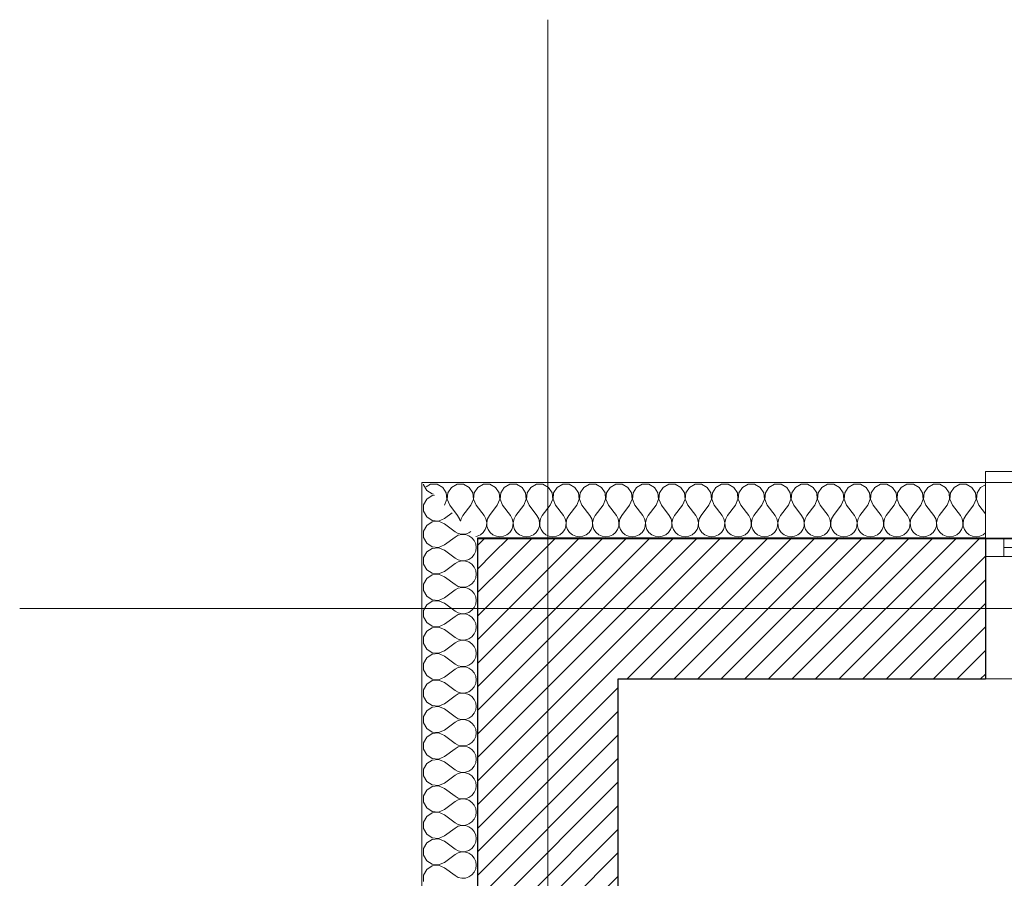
# Model space of a CAD drawing. Header units: millimetres. Extents: x -21056 to 421, y 9759 to 15589.
# Tile 27 of 120: x -6970 to -6704, y 11246 to 11477. Entities that reach past the tile are written whole.
import ezdxf

# ---------------------------------------------------------------- set-up
doc = ezdxf.new("R2010")
doc.units = ezdxf.units.MM
doc.header["$LTSCALE"] = 25
doc.header["$MEASUREMENT"] = 0
doc.linetypes.add('Kropki i Kreski', pattern=[670.277762, 352.777767, -176.388884, 0, -141.111112])
for name, color, linetype in [('Konstrukcja - Siatki mod', 7, 'Continuous'), ('KR_INW', 7, 'Continuous'), ('NAPIS_SODON', 7, 'Continuous')]:
    doc.layers.add(name, color=color, linetype=linetype)
for name, color, linetype, lineweight in [('Konstrukcja - Siatki mod_Nr_pióra__48', 1, 'Continuous', 15), ('KR_INW_Nr_pióra__101', 252, 'Continuous', 5), ('KR_INW_Nr_pióra__102', 3, 'Continuous', 5), ('KR_INW_Nr_pióra__27', 7, 'Continuous', 25), ('KR_INW_Nr_pióra__47', 7, 'Continuous', 15), ('NAPIS_SODON_Nr_pióra__1', 7, 'Continuous', 13), ('Okna ArchiCADa_Nr_pióra__1', 7, 'Continuous', 13)]:
    doc.layers.add(name, color=color, linetype=linetype, lineweight=lineweight)
pattern_1 = [(45, (0, 0), (-31.819804, 31.819804), [])]

# ---------------------------------------------------------------- blocks, each defined once
blk = doc.blocks.new('Strop_1', base_point=(179225, 121523.3))
at = {"layer": 'NAPIS_SODON_Nr_pióra__1', "linetype": 'Continuous', "flags": 128}
blk.add_lwpolyline([(179225, 121523.3), (179225.9, 107003.8), (250898.3, 107008.3), (250897.4, 121527.8)], close=True, dxfattribs=at)
blk = doc.blocks.new('*X159')
at = {"layer": 'KR_INW_Nr_pióra__102', "linetype": 'Continuous'}
for p, q in [((179098.4, 121670.9), (179086.3, 121664.4)), ((179115.8, 121670.9), (179098.4, 121670.9)), ((179131.2, 121662.7), (179115.8, 121670.9)), ((179140.8, 121648.2), (179131.2, 121662.7)), ((179142.4, 121630.9), (179140.8, 121648.2)), ((179144.9, 121648.2), (179143.3, 121630.9)), ((179154.5, 121662.7), (179144.9, 121648.2)), ((179169.9, 121670.9), (179154.5, 121662.7)), ((179187.3, 121670.9), (179169.9, 121670.9)), ((179202.6, 121662.7), (179187.3, 121670.9)), ((179212.2, 121648.2), (179202.6, 121662.7)), ((179213.9, 121630.9), (179212.2, 121648.2)), ((179216.3, 121648.2), (179214.7, 121630.9)), ((179226, 121662.7), (179216.3, 121648.2)), ((179241.3, 121670.9), (179226, 121662.7)), ((179258.7, 121670.9), (179241.3, 121670.9)), ((179274, 121662.7), (179258.7, 121670.9)), ((179283.7, 121648.2), (179274, 121662.7)), ((179285.3, 121630.9), (179283.7, 121648.2)), ((179287.8, 121648.2), (179286.1, 121630.9)), ((179297.4, 121662.7), (179287.8, 121648.2)), ((179312.7, 121670.9), (179297.4, 121662.7)), ((179330.1, 121670.9), (179312.7, 121670.9)), ((179345.5, 121662.7), (179330.1, 121670.9)), ((179355.1, 121648.2), (179345.5, 121662.7)), ((179356.7, 121630.9), (179355.1, 121648.2)), ((179359.2, 121648.2), (179357.6, 121630.9)), ((179368.8, 121662.7), (179359.2, 121648.2)), ((179384.2, 121670.9), (179368.8, 121662.7)), ((179401.6, 121670.9), (179384.2, 121670.9)), ((179416.9, 121662.7), (179401.6, 121670.9)), ((179426.5, 121648.2), (179416.9, 121662.7)), ((179428.2, 121630.9), (179426.5, 121648.2)), ((179430.6, 121648.2), (179429, 121630.9)), ((179440.3, 121662.7), (179430.6, 121648.2)), ((179455.6, 121670.9), (179440.3, 121662.7)), ((179473, 121670.9), (179455.6, 121670.9)), ((179488.3, 121662.7), (179473, 121670.9)), ((179497.9, 121648.2), (179488.3, 121662.7)), ((179499.6, 121630.9), (179497.9, 121648.2)), ((179502.1, 121648.2), (179500.4, 121630.9)), ((179511.7, 121662.7), (179502.1, 121648.2)), ((179527, 121670.9), (179511.7, 121662.7)), ((179544.4, 121670.9), (179527, 121670.9)), ((179559.7, 121662.7), (179544.4, 121670.9)), ((179569.4, 121648.2), (179559.7, 121662.7)), ((179571, 121630.9), (179569.4, 121648.2)), ((179573.5, 121648.2), (179571.8, 121630.9)), ((179583.1, 121662.7), (179573.5, 121648.2)), ((179598.4, 121670.9), (179583.1, 121662.7)), ((179615.8, 121670.9), (179598.4, 121670.9)), ((179631.2, 121662.7), (179615.8, 121670.9)), ((179640.8, 121648.2), (179631.2, 121662.7)), ((179642.4, 121630.9), (179640.8, 121648.2)), ((179644.9, 121648.2), (179643.3, 121630.9)), ((179654.5, 121662.7), (179644.9, 121648.2)), ((179669.9, 121670.9), (179654.5, 121662.7)), ((179687.3, 121670.9), (179669.9, 121670.9)), ((179702.6, 121662.7), (179687.3, 121670.9)), ((179712.2, 121648.2), (179702.6, 121662.7)), ((179713.9, 121630.9), (179712.2, 121648.2)), ((179716.3, 121648.2), (179714.7, 121630.9)), ((179726, 121662.7), (179716.3, 121648.2)), ((179741.3, 121670.9), (179726, 121662.7)), ((179758.7, 121670.9), (179741.3, 121670.9)), ((179774, 121662.7), (179758.7, 121670.9)), ((179783.7, 121648.2), (179774, 121662.7)), ((179785.3, 121630.9), (179783.7, 121648.2)), ((179787.8, 121648.2), (179786.1, 121630.9)), ((179797.4, 121662.7), (179787.8, 121648.2)), ((179812.7, 121670.9), (179797.4, 121662.7)), ((179830.1, 121670.9), (179812.7, 121670.9)), ((179845.5, 121662.7), (179830.1, 121670.9)), ((179855.1, 121648.2), (179845.5, 121662.7)), ((179856.7, 121630.9), (179855.1, 121648.2)), ((179859.2, 121648.2), (179857.6, 121630.9)), ((179868.8, 121662.7), (179859.2, 121648.2)), ((179884.2, 121670.9), (179868.8, 121662.7)), ((179901.6, 121670.9), (179884.2, 121670.9)), ((179916.9, 121662.7), (179901.6, 121670.9)), ((179926.5, 121648.2), (179916.9, 121662.7)), ((179928.2, 121630.9), (179926.5, 121648.2)), ((179930.6, 121648.2), (179929, 121630.9)), ((179940.3, 121662.7), (179930.6, 121648.2)), ((179955.6, 121670.9), (179940.3, 121662.7)), ((179973, 121670.9), (179955.6, 121670.9)), ((179988.3, 121662.7), (179973, 121670.9)), ((179997.9, 121648.2), (179988.3, 121662.7)), ((179999.6, 121630.9), (179997.9, 121648.2)), ((180002.1, 121648.2), (180000.4, 121630.9)), ((180011.7, 121662.7), (180002.1, 121648.2)), ((180027, 121670.9), (180011.7, 121662.7)), ((180044.4, 121670.9), (180027, 121670.9)), ((180059.7, 121662.7), (180044.4, 121670.9)), ((180069.4, 121648.2), (180059.7, 121662.7)), ((180071, 121630.9), (180069.4, 121648.2)), ((180073.5, 121648.2), (180071.8, 121630.9)), ((180083.1, 121662.7), (180073.5, 121648.2)), ((180098.4, 121670.9), (180083.1, 121662.7)), ((180115.8, 121670.9), (180098.4, 121670.9)), ((180131.2, 121662.7), (180115.8, 121670.9)), ((180140.8, 121648.2), (180131.2, 121662.7)), ((180142.4, 121630.9), (180140.8, 121648.2)), ((180144.9, 121648.2), (180143.3, 121630.9)), ((180154.5, 121662.7), (180144.9, 121648.2)), ((180169.9, 121670.9), (180154.5, 121662.7)), ((180187.3, 121670.9), (180169.9, 121670.9)), ((180202.6, 121662.7), (180187.3, 121670.9)), ((180212.2, 121648.2), (180202.6, 121662.7)), ((180213.9, 121630.9), (180212.2, 121648.2)), ((180216.3, 121648.2), (180214.7, 121630.9)), ((180226, 121662.7), (180216.3, 121648.2)), ((180241.3, 121670.9), (180226, 121662.7)), ((180258.7, 121670.9), (180241.3, 121670.9)), ((180274, 121662.7), (180258.7, 121670.9)), ((180283.7, 121648.2), (180274, 121662.7)), ((180285.3, 121630.9), (180283.7, 121648.2)), ((180287.8, 121648.2), (180286.1, 121630.9)), ((180297.4, 121662.7), (180287.8, 121648.2)), ((180312.7, 121670.9), (180297.4, 121662.7)), ((180330.1, 121670.9), (180312.7, 121670.9)), ((180345.5, 121662.7), (180330.1, 121670.9)), ((180355.1, 121648.2), (180345.5, 121662.7)), ((180356.7, 121630.9), (180355.1, 121648.2)), ((180359.2, 121648.2), (180357.6, 121630.9)), ((180368.8, 121662.7), (180359.2, 121648.2)), ((180384.2, 121670.9), (180368.8, 121662.7)), ((180401.6, 121670.9), (180384.2, 121670.9)), ((180416.9, 121662.7), (180401.6, 121670.9)), ((180426.5, 121648.2), (180416.9, 121662.7)), ((180428.2, 121630.9), (180426.5, 121648.2)), ((180430.6, 121648.2), (180429, 121630.9)), ((180440.3, 121662.7), (180430.6, 121648.2)), ((180455.6, 121670.9), (180440.3, 121662.7)), ((180473, 121670.9), (180455.6, 121670.9)), ((180488.3, 121662.7), (180473, 121670.9)), ((180497.9, 121648.2), (180488.3, 121662.7)), ((180499.6, 121630.9), (180497.9, 121648.2)), ((180502.1, 121648.2), (180500.4, 121630.9)), ((180511.7, 121662.7), (180502.1, 121648.2)), ((180527, 121670.9), (180511.7, 121662.7)), ((180544.4, 121670.9), (180527, 121670.9)), ((180559.7, 121662.7), (180544.4, 121670.9)), ((180569.4, 121648.2), (180559.7, 121662.7)), ((180571, 121630.9), (180569.4, 121648.2)), ((180573.5, 121648.2), (180571.8, 121630.9)), ((180583.1, 121662.7), (180573.5, 121648.2)), ((180596.2, 121669.8), (180583.1, 121662.7)), ((179135.7, 121614.9), (179142.4, 121630.9)), ((179143.3, 121630.9), (179150, 121614.9)), ((179207.1, 121614.9), (179213.9, 121630.9)), ((179214.7, 121630.9), (179221.4, 121614.9)), ((179278.6, 121614.9), (179285.3, 121630.9)), ((179286.1, 121630.9), (179292.9, 121614.9)), ((179350, 121614.9), (179356.7, 121630.9)), ((179357.6, 121630.9), (179364.3, 121614.9)), ((179421.4, 121614.9), (179428.2, 121630.9)), ((179429, 121630.9), (179435.7, 121614.9)), ((179492.9, 121614.9), (179499.6, 121630.9)), ((179500.4, 121630.9), (179507.1, 121614.9)), ((179564.3, 121614.9), (179571, 121630.9)), ((179571.8, 121630.9), (179578.6, 121614.9)), ((179635.7, 121614.9), (179642.4, 121630.9)), ((179643.3, 121630.9), (179650, 121614.9)), ((179707.1, 121614.9), (179713.9, 121630.9)), ((179714.7, 121630.9), (179721.4, 121614.9)), ((179778.6, 121614.9), (179785.3, 121630.9)), ((179786.1, 121630.9), (179792.9, 121614.9)), ((179850, 121614.9), (179856.7, 121630.9)), ((179857.6, 121630.9), (179864.3, 121614.9)), ((179921.4, 121614.9), (179928.2, 121630.9)), ((179929, 121630.9), (179935.7, 121614.9)), ((179992.9, 121614.9), (179999.6, 121630.9)), ((180000.4, 121630.9), (180007.1, 121614.9)), ((180064.3, 121614.9), (180071, 121630.9)), ((180071.8, 121630.9), (180078.6, 121614.9)), ((180135.7, 121614.9), (180142.4, 121630.9)), ((180143.3, 121630.9), (180150, 121614.9)), ((180207.1, 121614.9), (180213.9, 121630.9)), ((180214.7, 121630.9), (180221.4, 121614.9)), ((180278.6, 121614.9), (180285.3, 121630.9)), ((180286.1, 121630.9), (180292.9, 121614.9)), ((180350, 121614.9), (180356.7, 121630.9)), ((180357.6, 121630.9), (180364.3, 121614.9)), ((180421.4, 121614.9), (180428.2, 121630.9)), ((180429, 121630.9), (180435.7, 121614.9)), ((180492.9, 121614.9), (180499.6, 121630.9)), ((180500.4, 121630.9), (180507.1, 121614.9)), ((180564.3, 121614.9), (180571, 121630.9)), ((180571.8, 121630.9), (180578.6, 121614.9)), ((179150, 121614.9), (179171.4, 121586.3)), ((179207.1, 121614.9), (179185.7, 121586.3)), ((179221.4, 121614.9), (179242.9, 121586.3)), ((179278.6, 121614.9), (179257.1, 121586.3)), ((179292.9, 121614.9), (179314.3, 121586.3)), ((179350, 121614.9), (179328.6, 121586.3)), ((179364.3, 121614.9), (179385.7, 121586.3)), ((179421.4, 121614.9), (179400, 121586.3)), ((179435.7, 121614.9), (179457.1, 121586.3)), ((179492.9, 121614.9), (179471.4, 121586.3)), ((179507.1, 121614.9), (179528.6, 121586.3)), ((179564.3, 121614.9), (179542.9, 121586.3)), ((179578.6, 121614.9), (179600, 121586.3)), ((179635.7, 121614.9), (179614.3, 121586.3)), ((179650, 121614.9), (179671.4, 121586.3)), ((179707.1, 121614.9), (179685.7, 121586.3)), ((179721.4, 121614.9), (179742.9, 121586.3)), ((179778.6, 121614.9), (179757.1, 121586.3)), ((179792.9, 121614.9), (179814.3, 121586.3)), ((179850, 121614.9), (179828.6, 121586.3)), ((179864.3, 121614.9), (179885.7, 121586.3)), ((179921.4, 121614.9), (179900, 121586.3)), ((179935.7, 121614.9), (179957.1, 121586.3)), ((179992.9, 121614.9), (179971.4, 121586.3)), ((180007.1, 121614.9), (180028.6, 121586.3)), ((180064.3, 121614.9), (180042.9, 121586.3)), ((180078.6, 121614.9), (180100, 121586.3)), ((180135.7, 121614.9), (180114.3, 121586.3)), ((180150, 121614.9), (180171.4, 121586.3)), ((180207.1, 121614.9), (180185.7, 121586.3)), ((180221.4, 121614.9), (180242.9, 121586.3)), ((180278.6, 121614.9), (180257.1, 121586.3)), ((180292.9, 121614.9), (180314.3, 121586.3)), ((180350, 121614.9), (180328.6, 121586.3)), ((180364.3, 121614.9), (180385.7, 121586.3)), ((180421.4, 121614.9), (180400, 121586.3)), ((180435.7, 121614.9), (180457.1, 121586.3)), ((180492.9, 121614.9), (180471.4, 121586.3)), ((180507.1, 121614.9), (180528.6, 121586.3)), ((180564.3, 121614.9), (180542.9, 121586.3)), ((180578.6, 121614.9), (180596.2, 121591.3)), ((179176.2, 121577.7), (179171.4, 121586.3)), ((179177.2, 121573.5), (179176.2, 121577.7)), ((179180.9, 121577.7), (179179.4, 121571.2)), ((179185.7, 121586.3), (179180.9, 121577.7)), ((179247.6, 121577.7), (179242.9, 121586.3)), ((179249.9, 121568.1), (179247.6, 121577.7)), ((179249.4, 121558.2), (179249.9, 121568.1)), ((179252.4, 121577.7), (179250.1, 121568.1)), ((179250.1, 121568.1), (179250.6, 121558.2)), ((179257.1, 121586.3), (179252.4, 121577.7)), ((179319.1, 121577.7), (179314.3, 121586.3)), ((179321.3, 121568.1), (179319.1, 121577.7)), ((179320.8, 121558.2), (179321.3, 121568.1)), ((179323.8, 121577.7), (179321.6, 121568.1)), ((179321.6, 121568.1), (179322.1, 121558.2)), ((179328.6, 121586.3), (179323.8, 121577.7)), ((179390.5, 121577.7), (179385.7, 121586.3)), ((179392.7, 121568.1), (179390.5, 121577.7)), ((179392.2, 121558.2), (179392.7, 121568.1)), ((179395.2, 121577.7), (179393, 121568.1)), ((179393, 121568.1), (179393.5, 121558.2)), ((179400, 121586.3), (179395.2, 121577.7)), ((179461.9, 121577.7), (179457.1, 121586.3)), ((179464.1, 121568.1), (179461.9, 121577.7)), ((179463.7, 121558.2), (179464.1, 121568.1)), ((179466.7, 121577.7), (179464.4, 121568.1)), ((179464.4, 121568.1), (179464.9, 121558.2)), ((179471.4, 121586.3), (179466.7, 121577.7)), ((179533.3, 121577.7), (179528.6, 121586.3)), ((179535.6, 121568.1), (179533.3, 121577.7)), ((179535.1, 121558.2), (179535.6, 121568.1)), ((179538.1, 121577.7), (179535.9, 121568.1)), ((179535.9, 121568.1), (179536.3, 121558.2)), ((179542.9, 121586.3), (179538.1, 121577.7)), ((179604.8, 121577.7), (179600, 121586.3)), ((179607, 121568.1), (179604.8, 121577.7)), ((179606.5, 121558.2), (179607, 121568.1)), ((179609.5, 121577.7), (179607.3, 121568.1)), ((179607.3, 121568.1), (179607.8, 121558.2)), ((179614.3, 121586.3), (179609.5, 121577.7)), ((179676.2, 121577.7), (179671.4, 121586.3)), ((179678.4, 121568.1), (179676.2, 121577.7)), ((179677.9, 121558.2), (179678.4, 121568.1)), ((179680.9, 121577.7), (179678.7, 121568.1)), ((179678.7, 121568.1), (179679.2, 121558.2)), ((179685.7, 121586.3), (179680.9, 121577.7)), ((179747.6, 121577.7), (179742.9, 121586.3)), ((179749.9, 121568.1), (179747.6, 121577.7)), ((179749.4, 121558.2), (179749.9, 121568.1)), ((179752.4, 121577.7), (179750.1, 121568.1)), ((179750.1, 121568.1), (179750.6, 121558.2)), ((179757.1, 121586.3), (179752.4, 121577.7)), ((179819.1, 121577.7), (179814.3, 121586.3)), ((179821.3, 121568.1), (179819.1, 121577.7)), ((179820.8, 121558.2), (179821.3, 121568.1)), ((179823.8, 121577.7), (179821.6, 121568.1)), ((179821.6, 121568.1), (179822.1, 121558.2)), ((179828.6, 121586.3), (179823.8, 121577.7)), ((179890.5, 121577.7), (179885.7, 121586.3)), ((179892.7, 121568.1), (179890.5, 121577.7)), ((179892.2, 121558.2), (179892.7, 121568.1)), ((179895.2, 121577.7), (179893, 121568.1)), ((179893, 121568.1), (179893.5, 121558.2)), ((179900, 121586.3), (179895.2, 121577.7)), ((179961.9, 121577.7), (179957.1, 121586.3)), ((179964.1, 121568.1), (179961.9, 121577.7)), ((179963.7, 121558.2), (179964.1, 121568.1)), ((179966.7, 121577.7), (179964.4, 121568.1)), ((179964.4, 121568.1), (179964.9, 121558.2)), ((179971.4, 121586.3), (179966.7, 121577.7)), ((180033.3, 121577.7), (180028.6, 121586.3)), ((180035.6, 121568.1), (180033.3, 121577.7)), ((180035.1, 121558.2), (180035.6, 121568.1)), ((180038.1, 121577.7), (180035.9, 121568.1)), ((180035.9, 121568.1), (180036.3, 121558.2)), ((180042.9, 121586.3), (180038.1, 121577.7)), ((180104.8, 121577.7), (180100, 121586.3)), ((180107, 121568.1), (180104.8, 121577.7)), ((180106.5, 121558.2), (180107, 121568.1)), ((180109.5, 121577.7), (180107.3, 121568.1)), ((180107.3, 121568.1), (180107.8, 121558.2)), ((180114.3, 121586.3), (180109.5, 121577.7)), ((180176.2, 121577.7), (180171.4, 121586.3)), ((180178.4, 121568.1), (180176.2, 121577.7)), ((180177.9, 121558.2), (180178.4, 121568.1)), ((180180.9, 121577.7), (180178.7, 121568.1)), ((180178.7, 121568.1), (180179.2, 121558.2)), ((180185.7, 121586.3), (180180.9, 121577.7)), ((180247.6, 121577.7), (180242.9, 121586.3)), ((180249.9, 121568.1), (180247.6, 121577.7)), ((180249.4, 121558.2), (180249.9, 121568.1)), ((180252.4, 121577.7), (180250.1, 121568.1)), ((180250.1, 121568.1), (180250.6, 121558.2)), ((180257.1, 121586.3), (180252.4, 121577.7)), ((180319.1, 121577.7), (180314.3, 121586.3)), ((180321.3, 121568.1), (180319.1, 121577.7)), ((180320.8, 121558.2), (180321.3, 121568.1)), ((180323.8, 121577.7), (180321.6, 121568.1)), ((180321.6, 121568.1), (180322.1, 121558.2)), ((180328.6, 121586.3), (180323.8, 121577.7)), ((180390.5, 121577.7), (180385.7, 121586.3)), ((180392.7, 121568.1), (180390.5, 121577.7)), ((180392.2, 121558.2), (180392.7, 121568.1)), ((180395.2, 121577.7), (180393, 121568.1)), ((180393, 121568.1), (180393.5, 121558.2)), ((180400, 121586.3), (180395.2, 121577.7)), ((180461.9, 121577.7), (180457.1, 121586.3)), ((180464.1, 121568.1), (180461.9, 121577.7)), ((180463.7, 121558.2), (180464.1, 121568.1)), ((180466.7, 121577.7), (180464.4, 121568.1)), ((180464.4, 121568.1), (180464.9, 121558.2)), ((180471.4, 121586.3), (180466.7, 121577.7)), ((180533.3, 121577.7), (180528.6, 121586.3)), ((180535.6, 121568.1), (180533.3, 121577.7)), ((180535.1, 121558.2), (180535.6, 121568.1)), ((180538.1, 121577.7), (180535.9, 121568.1)), ((180535.9, 121568.1), (180536.3, 121558.2)), ((180542.9, 121586.3), (180538.1, 121577.7)), ((179240.6, 121540.8), (179246.2, 121548.9)), ((179246.2, 121548.9), (179249.4, 121558.2)), ((179250.6, 121558.2), (179253.8, 121548.9)), ((179253.8, 121548.9), (179259.4, 121540.8)), ((179312.1, 121540.8), (179317.7, 121548.9)), ((179317.7, 121548.9), (179320.8, 121558.2)), ((179322.1, 121558.2), (179325.2, 121548.9)), ((179325.2, 121548.9), (179330.8, 121540.8)), ((179383.5, 121540.8), (179389.1, 121548.9)), ((179389.1, 121548.9), (179392.2, 121558.2)), ((179393.5, 121558.2), (179396.6, 121548.9)), ((179396.6, 121548.9), (179402.2, 121540.8)), ((179454.9, 121540.8), (179460.5, 121548.9)), ((179460.5, 121548.9), (179463.7, 121558.2)), ((179464.9, 121558.2), (179468.1, 121548.9)), ((179468.1, 121548.9), (179473.6, 121540.8)), ((179526.4, 121540.8), (179531.9, 121548.9)), ((179531.9, 121548.9), (179535.1, 121558.2)), ((179536.3, 121558.2), (179539.5, 121548.9)), ((179539.5, 121548.9), (179545.1, 121540.8)), ((179597.8, 121540.8), (179603.4, 121548.9)), ((179603.4, 121548.9), (179606.5, 121558.2)), ((179607.8, 121558.2), (179610.9, 121548.9)), ((179610.9, 121548.9), (179616.5, 121540.8)), ((179669.2, 121540.8), (179674.8, 121548.9)), ((179674.8, 121548.9), (179677.9, 121558.2)), ((179679.2, 121558.2), (179682.3, 121548.9)), ((179682.3, 121548.9), (179687.9, 121540.8)), ((179740.6, 121540.8), (179746.2, 121548.9)), ((179746.2, 121548.9), (179749.4, 121558.2)), ((179750.6, 121558.2), (179753.8, 121548.9)), ((179753.8, 121548.9), (179759.4, 121540.8)), ((179812.1, 121540.8), (179817.7, 121548.9)), ((179817.7, 121548.9), (179820.8, 121558.2)), ((179822.1, 121558.2), (179825.2, 121548.9)), ((179825.2, 121548.9), (179830.8, 121540.8)), ((179883.5, 121540.8), (179889.1, 121548.9)), ((179889.1, 121548.9), (179892.2, 121558.2)), ((179893.5, 121558.2), (179896.6, 121548.9)), ((179896.6, 121548.9), (179902.2, 121540.8)), ((179954.9, 121540.8), (179960.5, 121548.9)), ((179960.5, 121548.9), (179963.7, 121558.2)), ((179964.9, 121558.2), (179968.1, 121548.9)), ((179968.1, 121548.9), (179973.6, 121540.8)), ((180026.4, 121540.8), (180031.9, 121548.9)), ((180031.9, 121548.9), (180035.1, 121558.2)), ((180036.3, 121558.2), (180039.5, 121548.9)), ((180039.5, 121548.9), (180045.1, 121540.8)), ((180097.8, 121540.8), (180103.4, 121548.9)), ((180103.4, 121548.9), (180106.5, 121558.2)), ((180107.8, 121558.2), (180110.9, 121548.9)), ((180110.9, 121548.9), (180116.5, 121540.8)), ((180169.2, 121540.8), (180174.8, 121548.9)), ((180174.8, 121548.9), (180177.9, 121558.2)), ((180179.2, 121558.2), (180182.3, 121548.9)), ((180182.3, 121548.9), (180187.9, 121540.8)), ((180240.6, 121540.8), (180246.2, 121548.9)), ((180246.2, 121548.9), (180249.4, 121558.2)), ((180250.6, 121558.2), (180253.8, 121548.9)), ((180253.8, 121548.9), (180259.4, 121540.8)), ((180312.1, 121540.8), (180317.7, 121548.9)), ((180317.7, 121548.9), (180320.8, 121558.2)), ((180322.1, 121558.2), (180325.2, 121548.9)), ((180325.2, 121548.9), (180330.8, 121540.8)), ((180383.5, 121540.8), (180389.1, 121548.9)), ((180389.1, 121548.9), (180392.2, 121558.2)), ((180393.5, 121558.2), (180396.6, 121548.9)), ((180396.6, 121548.9), (180402.2, 121540.8)), ((180454.9, 121540.8), (180460.5, 121548.9)), ((180460.5, 121548.9), (180463.7, 121558.2)), ((180464.9, 121558.2), (180468.1, 121548.9)), ((180468.1, 121548.9), (180473.6, 121540.8)), ((180526.4, 121540.8), (180531.9, 121548.9)), ((180531.9, 121548.9), (180535.1, 121558.2)), ((180536.3, 121558.2), (180539.5, 121548.9)), ((180539.5, 121548.9), (180545.1, 121540.8)), ((179220.6, 121530), (179224, 121530.5)), ((179224, 121530.5), (179233.1, 121534.5)), ((179233.1, 121534.5), (179240.6, 121540.8)), ((179259.4, 121540.8), (179266.9, 121534.5)), ((179266.9, 121534.5), (179276, 121530.5)), ((179276, 121530.5), (179285.7, 121529.2)), ((179285.7, 121529.2), (179295.5, 121530.5)), ((179295.5, 121530.5), (179304.5, 121534.5)), ((179304.5, 121534.5), (179312.1, 121540.8)), ((179330.8, 121540.8), (179338.4, 121534.5)), ((179338.4, 121534.5), (179347.4, 121530.5)), ((179347.4, 121530.5), (179357.1, 121529.2)), ((179357.1, 121529.2), (179366.9, 121530.5)), ((179366.9, 121530.5), (179375.9, 121534.5)), ((179375.9, 121534.5), (179383.5, 121540.8)), ((179402.2, 121540.8), (179409.8, 121534.5)), ((179409.8, 121534.5), (179418.8, 121530.5)), ((179418.8, 121530.5), (179428.6, 121529.2)), ((179428.6, 121529.2), (179438.3, 121530.5)), ((179438.3, 121530.5), (179447.3, 121534.5)), ((179447.3, 121534.5), (179454.9, 121540.8)), ((179473.6, 121540.8), (179481.2, 121534.5)), ((179481.2, 121534.5), (179490.2, 121530.5)), ((179490.2, 121530.5), (179500, 121529.2)), ((179500, 121529.2), (179509.8, 121530.5)), ((179509.8, 121530.5), (179518.8, 121534.5)), ((179518.8, 121534.5), (179526.4, 121540.8)), ((179545.1, 121540.8), (179552.7, 121534.5)), ((179552.7, 121534.5), (179561.7, 121530.5)), ((179561.7, 121530.5), (179571.4, 121529.2)), ((179571.4, 121529.2), (179581.2, 121530.5)), ((179581.2, 121530.5), (179590.2, 121534.5)), ((179590.2, 121534.5), (179597.8, 121540.8)), ((179616.5, 121540.8), (179624.1, 121534.5)), ((179624.1, 121534.5), (179633.1, 121530.5)), ((179633.1, 121530.5), (179642.9, 121529.2)), ((179642.9, 121529.2), (179652.6, 121530.5)), ((179652.6, 121530.5), (179661.6, 121534.5)), ((179661.6, 121534.5), (179669.2, 121540.8)), ((179687.9, 121540.8), (179695.5, 121534.5)), ((179695.5, 121534.5), (179704.5, 121530.5)), ((179704.5, 121530.5), (179714.3, 121529.2)), ((179714.3, 121529.2), (179724, 121530.5)), ((179724, 121530.5), (179733.1, 121534.5)), ((179733.1, 121534.5), (179740.6, 121540.8)), ((179759.4, 121540.8), (179766.9, 121534.5)), ((179766.9, 121534.5), (179776, 121530.5)), ((179776, 121530.5), (179785.7, 121529.2)), ((179785.7, 121529.2), (179795.5, 121530.5)), ((179795.5, 121530.5), (179804.5, 121534.5)), ((179804.5, 121534.5), (179812.1, 121540.8)), ((179830.8, 121540.8), (179838.4, 121534.5)), ((179838.4, 121534.5), (179847.4, 121530.5)), ((179847.4, 121530.5), (179857.1, 121529.2)), ((179857.1, 121529.2), (179866.9, 121530.5)), ((179866.9, 121530.5), (179875.9, 121534.5)), ((179875.9, 121534.5), (179883.5, 121540.8)), ((179902.2, 121540.8), (179909.8, 121534.5)), ((179909.8, 121534.5), (179918.8, 121530.5)), ((179918.8, 121530.5), (179928.6, 121529.2)), ((179928.6, 121529.2), (179938.3, 121530.5)), ((179938.3, 121530.5), (179947.3, 121534.5)), ((179947.3, 121534.5), (179954.9, 121540.8)), ((179973.6, 121540.8), (179981.2, 121534.5)), ((179981.2, 121534.5), (179990.2, 121530.5)), ((179990.2, 121530.5), (180000, 121529.2)), ((180000, 121529.2), (180009.8, 121530.5)), ((180009.8, 121530.5), (180018.8, 121534.5)), ((180018.8, 121534.5), (180026.4, 121540.8)), ((180045.1, 121540.8), (180052.7, 121534.5)), ((180052.7, 121534.5), (180061.7, 121530.5)), ((180061.7, 121530.5), (180071.4, 121529.2)), ((180071.4, 121529.2), (180081.2, 121530.5)), ((180081.2, 121530.5), (180090.2, 121534.5)), ((180090.2, 121534.5), (180097.8, 121540.8)), ((180116.5, 121540.8), (180124.1, 121534.5)), ((180124.1, 121534.5), (180133.1, 121530.5)), ((180133.1, 121530.5), (180142.9, 121529.2)), ((180142.9, 121529.2), (180152.6, 121530.5)), ((180152.6, 121530.5), (180161.6, 121534.5)), ((180161.6, 121534.5), (180169.2, 121540.8)), ((180187.9, 121540.8), (180195.5, 121534.5)), ((180195.5, 121534.5), (180204.5, 121530.5)), ((180204.5, 121530.5), (180214.3, 121529.2)), ((180214.3, 121529.2), (180224, 121530.5)), ((180224, 121530.5), (180233.1, 121534.5)), ((180233.1, 121534.5), (180240.6, 121540.8)), ((180259.4, 121540.8), (180266.9, 121534.5)), ((180266.9, 121534.5), (180276, 121530.5)), ((180276, 121530.5), (180285.7, 121529.2)), ((180285.7, 121529.2), (180295.5, 121530.5)), ((180295.5, 121530.5), (180304.5, 121534.5)), ((180304.5, 121534.5), (180312.1, 121540.8)), ((180330.8, 121540.8), (180338.4, 121534.5)), ((180338.4, 121534.5), (180347.4, 121530.5)), ((180347.4, 121530.5), (180357.1, 121529.2)), ((180357.1, 121529.2), (180366.9, 121530.5)), ((180366.9, 121530.5), (180375.9, 121534.5)), ((180375.9, 121534.5), (180383.5, 121540.8)), ((180402.2, 121540.8), (180409.8, 121534.5)), ((180409.8, 121534.5), (180418.8, 121530.5)), ((180418.8, 121530.5), (180428.6, 121529.2)), ((180428.6, 121529.2), (180438.3, 121530.5)), ((180438.3, 121530.5), (180447.3, 121534.5)), ((180447.3, 121534.5), (180454.9, 121540.8)), ((180473.6, 121540.8), (180481.2, 121534.5)), ((180481.2, 121534.5), (180490.2, 121530.5)), ((180490.2, 121530.5), (180500, 121529.2)), ((180500, 121529.2), (180509.8, 121530.5)), ((180509.8, 121530.5), (180518.8, 121534.5)), ((180518.8, 121534.5), (180526.4, 121540.8)), ((180545.1, 121540.8), (180552.7, 121534.5)), ((180552.7, 121534.5), (180561.7, 121530.5)), ((180561.7, 121530.5), (180571.4, 121529.2)), ((180571.4, 121529.2), (180581.2, 121530.5)), ((180581.2, 121530.5), (180590.2, 121534.5)), ((180590.2, 121534.5), (180596.2, 121539.5))]:
    blk.add_line(p, q, dxfattribs=at)
blk = doc.blocks.new('Okno podwójne 19')
at = {"layer": 'Okna ArchiCADa_Nr_pióra__1', "linetype": 'Continuous'}
for p, q in [((-575, 330), (575, 330)), ((-575, 0), (-525, 0)), ((-575, -50), (-575, 0)), ((-525, 0), (-525, -50)), ((-525, 0), (-50, 0)), ((-50, -50), (-50, 0)), ((-50, 0), (0, 0)), ((0, 0), (50, 0)), ((50, 0), (50, -50)), ((50, 0), (525, 0)), ((525, -50), (525, 0)), ((525, 0), (575, 0)), ((575, -50), (575, 0)), ((-525, -25), (-50, -25)), ((50, -25), (525, -25)), ((-525, -50), (-575, -50)), ((-50, -50), (-525, -50)), ((0, -50), (-50, -50)), ((50, -50), (0, -50)), ((525, -50), (50, -50)), ((575, -50), (525, -50)), ((-575, -200), (575, -200)), ((-575, -200), (-575, -230)), ((575, -230), (575, -200)), ((-575, -230), (575, -230))]:
    blk.add_line(p, q, dxfattribs=at)
blk = doc.blocks.new('Ściana_1', base_point=(179075.1, 121675.6))
at = {"layer": 'KR_INW_Nr_pióra__101', "linetype": 'Continuous'}
h = blk.add_hatch(dxfattribs=at)
h.set_pattern_fill('Cegła_licówka', color=256, style=0, pattern_type=2)
h.set_pattern_definition(pattern_1)
h.paths.add_polyline_path([(179225.1, 121525.6), (179605.1, 121145.6), (180596.2, 121145.6), (180596.2, 121475.6), (180596.2, 121525.6)])
at = {"layer": 'KR_INW_Nr_pióra__27', "linetype": 'Continuous'}
for p, q in [((180596.2, 121525.6), (179225.1, 121525.6)), ((180596.2, 121525.6), (180596.2, 121475.6)), ((180596.2, 121475.6), (180596.2, 121145.6))]:
    blk.add_line(p, q, dxfattribs=at)
at = {"layer": 'KR_INW_Nr_pióra__27', "linetype": 'Continuous', "flags": 128}
blk.add_lwpolyline([(179605.1, 121145.6), (180596.2, 121145.6)], dxfattribs=at)
at = {"layer": 'KR_INW_Nr_pióra__47', "linetype": 'Continuous'}
blk.add_line((180596.2, 121675.6), (180596.2, 121525.6), dxfattribs=at)
at = {"layer": 'KR_INW_Nr_pióra__47', "linetype": 'Continuous', "flags": 128}
blk.add_lwpolyline([(180596.2, 121675.6), (179075.1, 121675.6)], dxfattribs=at)
at = {"layer": 'KR_INW'}
blk.add_blockref('*X159', (0, 0), dxfattribs=at)
at = {"layer": 'Okna ArchiCADa_Nr_pióra__1', "linetype": 'Continuous', "xscale": -1, "zscale": 1000, "rotation": 180}
blk.add_blockref('Okno podwójne 19', (181171.2, 121475.6), dxfattribs=at)
blk = doc.blocks.new('*X207')
at = {"layer": 'KR_INW_Nr_pióra__102', "linetype": 'Continuous'}
for p, q in [((179079.7, 121670.9), (179079.7, 121669.9)), ((179079.7, 121669.9), (179088, 121654.5)), ((179088, 121654.5), (179102.4, 121644.9)), ((179088, 121631.2), (179079.7, 121615.8)), ((179102.4, 121640.8), (179088, 121631.2)), ((179102.4, 121644.9), (179106.1, 121644.6)), ((179109.2, 121641.4), (179102.4, 121640.8)), ((179079.7, 121615.8), (179079.7, 121598.4)), ((179079.7, 121598.4), (179088, 121583.1)), ((179088, 121583.1), (179102.4, 121573.5)), ((179102.4, 121569.4), (179088, 121559.7)), ((179102.4, 121573.5), (179119.8, 121571.8)), ((179119.8, 121571), (179102.4, 121569.4)), ((179119.8, 121571.8), (179135.8, 121578.6)), ((179135.8, 121564.3), (179119.8, 121571)), ((179135.8, 121578.6), (179156.5, 121594.1)), ((179088, 121559.7), (179079.7, 121544.4)), ((179079.7, 121544.4), (179079.7, 121527)), ((179135.8, 121564.3), (179164.4, 121542.9)), ((179164.4, 121542.9), (179173, 121538.1)), ((179201.8, 121539.5), (179207.4, 121543.3)), ((179079.7, 121527), (179088, 121511.7)), ((179135.8, 121507.1), (179164.4, 121528.6)), ((179173, 121533.3), (179164.4, 121528.6)), ((179173, 121538.1), (179182.6, 121535.9)), ((179182.6, 121535.6), (179173, 121533.3)), ((179182.6, 121535.9), (179192.4, 121536.3)), ((179192.4, 121535.1), (179182.6, 121535.6)), ((179192.4, 121536.3), (179201.8, 121539.5)), ((179201.8, 121531.9), (179192.4, 121535.1)), ((179209.9, 121526.4), (179201.8, 121531.9)), ((179216.2, 121518.8), (179209.9, 121526.4)), ((179220.2, 121509.8), (179216.2, 121518.8)), ((179088, 121488.3), (179079.7, 121473)), ((179088, 121511.7), (179102.4, 121502.1)), ((179102.4, 121497.9), (179088, 121488.3)), ((179102.4, 121502.1), (179119.8, 121500.4)), ((179119.8, 121499.6), (179102.4, 121497.9)), ((179119.8, 121500.4), (179135.8, 121507.1)), ((179135.8, 121492.9), (179119.8, 121499.6)), ((179135.8, 121492.9), (179164.4, 121471.4)), ((179216.2, 121481.2), (179220.2, 121490.2)), ((179221.5, 121500), (179220.2, 121509.8)), ((179220.2, 121490.2), (179221.5, 121500)), ((179079.7, 121473), (179079.7, 121455.6)), ((179164.4, 121471.4), (179173, 121466.7)), ((179173, 121461.9), (179164.4, 121457.1)), ((179173, 121466.7), (179182.6, 121464.4)), ((179182.6, 121464.1), (179173, 121461.9)), ((179182.6, 121464.4), (179192.4, 121464.9)), ((179192.4, 121463.7), (179182.6, 121464.1)), ((179192.4, 121464.9), (179201.8, 121468.1)), ((179201.8, 121460.5), (179192.4, 121463.7)), ((179201.8, 121468.1), (179209.9, 121473.6)), ((179209.9, 121473.6), (179216.2, 121481.2)), ((179079.7, 121455.6), (179088, 121440.3)), ((179088, 121440.3), (179102.4, 121430.6)), ((179119.8, 121429), (179135.8, 121435.7)), ((179135.8, 121435.7), (179164.4, 121457.1)), ((179209.9, 121454.9), (179201.8, 121460.5)), ((179216.2, 121447.3), (179209.9, 121454.9)), ((179220.2, 121438.3), (179216.2, 121447.3)), ((179221.5, 121428.6), (179220.2, 121438.3)), ((179088, 121416.9), (179079.7, 121401.6)), ((179102.4, 121426.5), (179088, 121416.9)), ((179102.4, 121430.6), (179119.8, 121429)), ((179119.8, 121428.2), (179102.4, 121426.5)), ((179135.8, 121421.4), (179119.8, 121428.2)), ((179135.8, 121421.4), (179164.4, 121400)), ((179209.9, 121402.2), (179216.2, 121409.8)), ((179216.2, 121409.8), (179220.2, 121418.8)), ((179220.2, 121418.8), (179221.5, 121428.6)), ((179079.7, 121401.6), (179079.7, 121384.2)), ((179079.7, 121384.2), (179088, 121368.8)), ((179135.8, 121364.3), (179164.4, 121385.7)), ((179164.4, 121400), (179173, 121395.2)), ((179173, 121390.5), (179164.4, 121385.7)), ((179173, 121395.2), (179182.6, 121393)), ((179182.6, 121392.7), (179173, 121390.5)), ((179182.6, 121393), (179192.4, 121393.5)), ((179192.4, 121392.2), (179182.6, 121392.7)), ((179192.4, 121393.5), (179201.8, 121396.6)), ((179201.8, 121389.1), (179192.4, 121392.2)), ((179201.8, 121396.6), (179209.9, 121402.2)), ((179209.9, 121383.5), (179201.8, 121389.1)), ((179216.2, 121375.9), (179209.9, 121383.5)), ((179088, 121368.8), (179102.4, 121359.2)), ((179102.4, 121359.2), (179119.8, 121357.6)), ((179119.8, 121356.7), (179102.4, 121355.1)), ((179119.8, 121357.6), (179135.8, 121364.3)), ((179135.8, 121350), (179119.8, 121356.7)), ((179220.2, 121366.9), (179216.2, 121375.9)), ((179221.5, 121357.1), (179220.2, 121366.9)), ((179220.2, 121347.4), (179221.5, 121357.1)), ((179088, 121345.5), (179079.7, 121330.1)), ((179079.7, 121330.1), (179079.7, 121312.7)), ((179102.4, 121355.1), (179088, 121345.5)), ((179135.8, 121350), (179164.4, 121328.6)), ((179201.8, 121325.2), (179209.9, 121330.8)), ((179209.9, 121330.8), (179216.2, 121338.4)), ((179216.2, 121338.4), (179220.2, 121347.4)), ((179079.7, 121312.7), (179088, 121297.4)), ((179135.8, 121292.9), (179164.4, 121314.3)), ((179164.4, 121328.6), (179173, 121323.8)), ((179173, 121319.1), (179164.4, 121314.3)), ((179173, 121323.8), (179182.6, 121321.6)), ((179182.6, 121321.3), (179173, 121319.1)), ((179182.6, 121321.6), (179192.4, 121322.1)), ((179192.4, 121320.8), (179182.6, 121321.3)), ((179192.4, 121322.1), (179201.8, 121325.2)), ((179201.8, 121317.7), (179192.4, 121320.8)), ((179209.9, 121312.1), (179201.8, 121317.7)), ((179216.2, 121304.5), (179209.9, 121312.1)), ((179220.2, 121295.5), (179216.2, 121304.5)), ((179088, 121297.4), (179102.4, 121287.8)), ((179102.4, 121283.7), (179088, 121274)), ((179102.4, 121287.8), (179119.8, 121286.1)), ((179119.8, 121285.3), (179102.4, 121283.7)), ((179119.8, 121286.1), (179135.8, 121292.9)), ((179135.8, 121278.6), (179119.8, 121285.3)), ((179135.8, 121278.6), (179164.4, 121257.1)), ((179216.2, 121266.9), (179220.2, 121276)), ((179221.5, 121285.7), (179220.2, 121295.5)), ((179220.2, 121276), (179221.5, 121285.7)), ((179088, 121274), (179079.7, 121258.7)), ((179079.7, 121258.7), (179079.7, 121241.3)), ((179164.4, 121257.1), (179173, 121252.4)), ((179173, 121252.4), (179182.6, 121250.1)), ((179182.6, 121249.9), (179173, 121247.6)), ((179182.6, 121250.1), (179192.4, 121250.6)), ((179192.4, 121249.4), (179182.6, 121249.9)), ((179192.4, 121250.6), (179201.8, 121253.8)), ((179201.8, 121246.2), (179192.4, 121249.4)), ((179201.8, 121253.8), (179209.9, 121259.4)), ((179209.9, 121259.4), (179216.2, 121266.9)), ((179079.7, 121241.3), (179088, 121226)), ((179088, 121226), (179102.4, 121216.3)), ((179135.8, 121221.4), (179164.4, 121242.9)), ((179173, 121247.6), (179164.4, 121242.9)), ((179209.9, 121240.6), (179201.8, 121246.2)), ((179216.2, 121233.1), (179209.9, 121240.6)), ((179220.2, 121224), (179216.2, 121233.1)), ((179221.5, 121214.3), (179220.2, 121224)), ((179088, 121202.6), (179079.7, 121187.3)), ((179102.4, 121212.2), (179088, 121202.6)), ((179102.4, 121216.3), (179119.8, 121214.7)), ((179119.8, 121213.9), (179102.4, 121212.2)), ((179119.8, 121214.7), (179135.8, 121221.4)), ((179135.8, 121207.1), (179119.8, 121213.9)), ((179135.8, 121207.1), (179164.4, 121185.7)), ((179216.2, 121195.5), (179220.2, 121204.5)), ((179220.2, 121204.5), (179221.5, 121214.3)), ((179079.7, 121187.3), (179079.7, 121169.9)), ((179079.7, 121169.9), (179088, 121154.5)), ((179135.8, 121150), (179164.4, 121171.4)), ((179164.4, 121185.7), (179173, 121180.9)), ((179173, 121176.2), (179164.4, 121171.4)), ((179173, 121180.9), (179182.6, 121178.7)), ((179182.6, 121178.4), (179173, 121176.2)), ((179182.6, 121178.7), (179192.4, 121179.2)), ((179192.4, 121177.9), (179182.6, 121178.4)), ((179192.4, 121179.2), (179201.8, 121182.3)), ((179201.8, 121174.8), (179192.4, 121177.9)), ((179201.8, 121182.3), (179209.9, 121187.9)), ((179209.9, 121169.2), (179201.8, 121174.8)), ((179209.9, 121187.9), (179216.2, 121195.5)), ((179216.2, 121161.6), (179209.9, 121169.2)), ((179088, 121154.5), (179102.4, 121144.9)), ((179102.4, 121144.9), (179119.8, 121143.3)), ((179119.8, 121143.3), (179135.8, 121150)), ((179220.2, 121152.6), (179216.2, 121161.6)), ((179221.5, 121142.9), (179220.2, 121152.6)), ((179220.2, 121133.1), (179221.5, 121142.9)), ((179088, 121131.2), (179079.7, 121115.8)), ((179102.4, 121140.8), (179088, 121131.2)), ((179119.8, 121142.4), (179102.4, 121140.8)), ((179135.8, 121135.7), (179119.8, 121142.4)), ((179135.8, 121135.7), (179164.4, 121114.3)), ((179201.8, 121110.9), (179209.9, 121116.5)), ((179209.9, 121116.5), (179216.2, 121124.1)), ((179216.2, 121124.1), (179220.2, 121133.1)), ((179079.7, 121115.8), (179079.7, 121098.4)), ((179079.7, 121098.4), (179088, 121083.1)), ((179135.8, 121078.6), (179164.4, 121100)), ((179164.4, 121114.3), (179173, 121109.5)), ((179173, 121104.8), (179164.4, 121100)), ((179173, 121109.5), (179182.6, 121107.3)), ((179182.6, 121107), (179173, 121104.8)), ((179182.6, 121107.3), (179192.4, 121107.8)), ((179192.4, 121106.5), (179182.6, 121107)), ((179192.4, 121107.8), (179201.8, 121110.9)), ((179201.8, 121103.4), (179192.4, 121106.5)), ((179209.9, 121097.8), (179201.8, 121103.4)), ((179216.2, 121090.2), (179209.9, 121097.8)), ((179220.2, 121081.2), (179216.2, 121090.2)), ((179088, 121083.1), (179102.4, 121073.5)), ((179102.4, 121069.4), (179088, 121059.7)), ((179102.4, 121073.5), (179119.8, 121071.8)), ((179119.8, 121071), (179102.4, 121069.4)), ((179119.8, 121071.8), (179135.8, 121078.6)), ((179135.8, 121064.3), (179119.8, 121071)), ((179135.8, 121064.3), (179164.4, 121042.9)), ((179221.5, 121071.4), (179220.2, 121081.2)), ((179220.2, 121061.7), (179221.5, 121071.4)), ((179088, 121059.7), (179079.7, 121044.4)), ((179079.7, 121044.4), (179079.7, 121027)), ((179164.4, 121042.9), (179173, 121038.1)), ((179173, 121038.1), (179182.6, 121035.9)), ((179182.6, 121035.9), (179192.4, 121036.3)), ((179192.4, 121036.3), (179201.8, 121039.5)), ((179201.8, 121039.5), (179209.9, 121045.1)), ((179209.9, 121045.1), (179216.2, 121052.7)), ((179216.2, 121052.7), (179220.2, 121061.7)), ((179079.7, 121027), (179088, 121011.7)), ((179088, 121011.7), (179102.4, 121002.1)), ((179135.8, 121007.1), (179164.4, 121028.6)), ((179173, 121033.3), (179164.4, 121028.6)), ((179182.6, 121035.6), (179173, 121033.3)), ((179192.4, 121035.1), (179182.6, 121035.6)), ((179201.8, 121031.9), (179192.4, 121035.1)), ((179209.9, 121026.4), (179201.8, 121031.9)), ((179216.2, 121018.8), (179209.9, 121026.4)), ((179220.2, 121009.8), (179216.2, 121018.8)), ((179221.5, 121000), (179220.2, 121009.8)), ((179088, 120988.3), (179079.7, 120973)), ((179102.4, 120997.9), (179088, 120988.3)), ((179102.4, 121002.1), (179119.8, 121000.4)), ((179119.8, 120999.6), (179102.4, 120997.9)), ((179119.8, 121000.4), (179135.8, 121007.1)), ((179135.8, 120992.9), (179119.8, 120999.6)), ((179135.8, 120992.9), (179164.4, 120971.4)), ((179216.2, 120981.2), (179220.2, 120990.2)), ((179220.2, 120990.2), (179221.5, 121000)), ((179079.7, 120973), (179079.7, 120955.6)), ((179135.8, 120935.7), (179164.4, 120957.1)), ((179164.4, 120971.4), (179173, 120966.7)), ((179173, 120961.9), (179164.4, 120957.1)), ((179173, 120966.7), (179182.6, 120964.4)), ((179182.6, 120964.1), (179173, 120961.9)), ((179182.6, 120964.4), (179192.4, 120964.9)), ((179192.4, 120963.7), (179182.6, 120964.1)), ((179192.4, 120964.9), (179201.8, 120968.1)), ((179201.8, 120960.5), (179192.4, 120963.7)), ((179201.8, 120968.1), (179209.9, 120973.6)), ((179209.9, 120954.9), (179201.8, 120960.5)), ((179209.9, 120973.6), (179216.2, 120981.2)), ((179079.7, 120955.6), (179088, 120940.3)), ((179088, 120940.3), (179102.4, 120930.6)), ((179102.4, 120930.6), (179119.8, 120929)), ((179119.8, 120929), (179135.8, 120935.7)), ((179216.2, 120947.3), (179209.9, 120954.9)), ((179220.2, 120938.3), (179216.2, 120947.3)), ((179221.5, 120928.6), (179220.2, 120938.3)), ((179088, 120916.9), (179079.7, 120901.6)), ((179102.4, 120926.5), (179088, 120916.9)), ((179119.8, 120928.2), (179102.4, 120926.5)), ((179135.8, 120921.4), (179119.8, 120928.2)), ((179135.8, 120921.4), (179164.4, 120900)), ((179209.9, 120902.2), (179216.2, 120909.8)), ((179216.2, 120909.8), (179220.2, 120918.8)), ((179220.2, 120918.8), (179221.5, 120928.6)), ((179079.7, 120901.6), (179079.7, 120884.2)), ((179079.7, 120884.2), (179088, 120868.8)), ((179135.8, 120864.3), (179164.4, 120885.7)), ((179164.4, 120900), (179173, 120895.2)), ((179173, 120890.5), (179164.4, 120885.7)), ((179173, 120895.2), (179182.6, 120893)), ((179182.6, 120892.7), (179173, 120890.5)), ((179182.6, 120893), (179192.4, 120893.5)), ((179192.4, 120892.2), (179182.6, 120892.7)), ((179192.4, 120893.5), (179201.8, 120896.6)), ((179201.8, 120889.1), (179192.4, 120892.2)), ((179201.8, 120896.6), (179209.9, 120902.2)), ((179209.9, 120883.5), (179201.8, 120889.1)), ((179216.2, 120875.9), (179209.9, 120883.5)), ((179088, 120868.8), (179102.4, 120859.2)), ((179102.4, 120855.1), (179088, 120845.5)), ((179102.4, 120859.2), (179119.8, 120857.6)), ((179119.8, 120856.7), (179102.4, 120855.1)), ((179119.8, 120857.6), (179135.8, 120864.3)), ((179135.8, 120850), (179119.8, 120856.7)), ((179220.2, 120866.9), (179216.2, 120875.9)), ((179221.5, 120857.1), (179220.2, 120866.9)), ((179220.2, 120847.4), (179221.5, 120857.1)), ((179088, 120845.5), (179079.7, 120830.1)), ((179079.7, 120830.1), (179079.7, 120812.7)), ((179135.8, 120850), (179164.4, 120828.6)), ((179164.4, 120828.6), (179173, 120823.8)), ((179173, 120823.8), (179182.6, 120821.6)), ((179192.4, 120822.1), (179201.8, 120825.2)), ((179201.8, 120825.2), (179209.9, 120830.8)), ((179209.9, 120830.8), (179216.2, 120838.4)), ((179216.2, 120838.4), (179220.2, 120847.4)), ((179079.7, 120812.7), (179088, 120797.4)), ((179088, 120797.4), (179102.4, 120787.8)), ((179135.8, 120792.9), (179164.4, 120814.3)), ((179173, 120819.1), (179164.4, 120814.3)), ((179182.6, 120821.3), (179173, 120819.1)), ((179182.6, 120821.6), (179192.4, 120822.1)), ((179192.4, 120820.8), (179182.6, 120821.3)), ((179201.8, 120817.7), (179192.4, 120820.8)), ((179209.9, 120812.1), (179201.8, 120817.7)), ((179216.2, 120804.5), (179209.9, 120812.1)), ((179220.2, 120795.5), (179216.2, 120804.5)), ((179088, 120774), (179079.7, 120758.7)), ((179102.4, 120783.7), (179088, 120774)), ((179102.4, 120787.8), (179119.8, 120786.1)), ((179119.8, 120785.3), (179102.4, 120783.7)), ((179119.8, 120786.1), (179135.8, 120792.9)), ((179135.8, 120778.6), (179119.8, 120785.3)), ((179135.8, 120778.6), (179164.4, 120757.1)), ((179216.2, 120766.9), (179220.2, 120776)), ((179221.5, 120785.7), (179220.2, 120795.5)), ((179220.2, 120776), (179221.5, 120785.7)), ((179079.7, 120758.7), (179079.7, 120741.3)), ((179164.4, 120757.1), (179173, 120752.4)), ((179173, 120747.6), (179164.4, 120742.9)), ((179173, 120752.4), (179182.6, 120750.1)), ((179182.6, 120749.9), (179173, 120747.6)), ((179182.6, 120750.1), (179192.4, 120750.6)), ((179192.4, 120749.4), (179182.6, 120749.9)), ((179192.4, 120750.6), (179201.8, 120753.8)), ((179201.8, 120746.2), (179192.4, 120749.4)), ((179201.8, 120753.8), (179209.9, 120759.4)), ((179209.9, 120740.6), (179201.8, 120746.2)), ((179209.9, 120759.4), (179216.2, 120766.9)), ((179079.7, 120741.3), (179088, 120726)), ((179088, 120726), (179102.4, 120716.3)), ((179119.8, 120714.7), (179135.8, 120721.4)), ((179135.8, 120721.4), (179164.4, 120742.9)), ((179216.2, 120733.1), (179209.9, 120740.6)), ((179220.2, 120724), (179216.2, 120733.1)), ((179221.5, 120714.3), (179220.2, 120724)), ((179088, 120702.6), (179079.7, 120687.3)), ((179102.4, 120712.2), (179088, 120702.6)), ((179102.4, 120716.3), (179119.8, 120714.7)), ((179119.8, 120713.9), (179102.4, 120712.2)), ((179135.8, 120707.1), (179119.8, 120713.9)), ((179135.8, 120707.1), (179164.4, 120685.7)), ((179209.9, 120687.9), (179216.2, 120695.5)), ((179216.2, 120695.5), (179220.2, 120704.5)), ((179220.2, 120704.5), (179221.5, 120714.3)), ((179079.7, 120687.3), (179079.7, 120669.9)), ((179079.7, 120669.9), (179088, 120654.5)), ((179135.8, 120650), (179164.4, 120671.4)), ((179164.4, 120685.7), (179173, 120680.9)), ((179173, 120676.2), (179164.4, 120671.4)), ((179173, 120680.9), (179182.6, 120678.7)), ((179182.6, 120678.4), (179173, 120676.2)), ((179182.6, 120678.7), (179192.4, 120679.2)), ((179192.4, 120677.9), (179182.6, 120678.4)), ((179192.4, 120679.2), (179201.8, 120682.3)), ((179201.8, 120674.8), (179192.4, 120677.9)), ((179201.8, 120682.3), (179209.9, 120687.9)), ((179209.9, 120669.2), (179201.8, 120674.8)), ((179216.2, 120661.6), (179209.9, 120669.2)), ((179088, 120654.5), (179102.4, 120644.9)), ((179102.4, 120640.8), (179088, 120631.2)), ((179102.4, 120644.9), (179119.8, 120643.3)), ((179119.8, 120642.4), (179102.4, 120640.8)), ((179119.8, 120643.3), (179135.8, 120650)), ((179135.8, 120635.7), (179119.8, 120642.4)), ((179220.2, 120652.6), (179216.2, 120661.6)), ((179221.5, 120642.9), (179220.2, 120652.6)), ((179220.2, 120633.1), (179221.5, 120642.9)), ((179088, 120631.2), (179079.7, 120615.8)), ((179079.7, 120615.8), (179079.7, 120598.4)), ((179135.8, 120635.7), (179164.4, 120614.3)), ((179164.4, 120614.3), (179173, 120609.5)), ((179201.8, 120610.9), (179209.9, 120616.5)), ((179209.9, 120616.5), (179216.2, 120624.1)), ((179216.2, 120624.1), (179220.2, 120633.1)), ((179173, 120609.5), (179182.6, 120607.3)), ((179182.6, 120607.3), (179192.4, 120607.8)), ((179192.4, 120607.8), (179201.8, 120610.9))]:
    blk.add_line(p, q, dxfattribs=at)
blk = doc.blocks.new('Ściana_2', base_point=(179075.1, 121675.6))
at = {"layer": 'KR_INW_Nr_pióra__101', "linetype": 'Continuous'}
h = blk.add_hatch(dxfattribs=at)
h.set_pattern_fill('Cegła_licówka', color=256, style=0, pattern_type=2)
h.set_pattern_definition(pattern_1)
h.paths.add_polyline_path([(179225.1, 121525.6), (179225.1, 114715.8), (179290.1, 114715.8), (179405.1, 114715.8), (179605.1, 114715.8), (179605.1, 121145.6)])
at = {"layer": 'KR_INW_Nr_pióra__27', "linetype": 'Continuous'}
blk.add_line((179225.1, 121525.6), (179225.1, 114715.8), dxfattribs=at)
at = {"layer": 'KR_INW_Nr_pióra__27', "linetype": 'Continuous', "flags": 128}
blk.add_lwpolyline([(179605.1, 118350.7), (179605.1, 121145.6)], dxfattribs=at)
at = {"layer": 'KR_INW_Nr_pióra__47', "linetype": 'Continuous', "flags": 128}
blk.add_lwpolyline([(179075.1, 121675.6), (179075.1, 114715.8)], dxfattribs=at)
at = {"layer": 'KR_INW'}
blk.add_blockref('*X207', (0, 0), dxfattribs=at)
blk = doc.blocks.new('Standardowy znacznik siatki')
at = {"layer": 'Konstrukcja - Siatki mod_Nr_pióra__48', "linetype": 'Kropki i Kreski'}
for q in [(0, 0), (16187.8, 0)]:
    blk.add_line((1000, 0), q, dxfattribs=at)
blk = doc.blocks.new('Standardowy znacznik siatki_8')
at = {"layer": 'Konstrukcja - Siatki mod_Nr_pióra__48', "linetype": 'Kropki i Kreski'}
for q in [(0, 0), (72912, 0)]:
    blk.add_line((1000, 0), q, dxfattribs=at)

msp = doc.modelspace()

# ---------------------------------------------------------------- block references
at = {"layer": 'Konstrukcja - Siatki mod', "color": 8, "linetype": 'Continuous', "lineweight": 13, "xscale": 0.1, "yscale": 0.1, "zscale": 100, "rotation": 270}
msp.add_blockref('Standardowy znacznik siatki', (-6827.34, 11477.46), dxfattribs=at)
at = {"layer": 'Konstrukcja - Siatki mod', "color": 8, "linetype": 'Continuous', "lineweight": 13, "xscale": 0.1, "yscale": 0.1, "zscale": 100}
msp.add_blockref('Standardowy znacznik siatki_8', (-6969.92, 11318.49), dxfattribs=at)
at = {"layer": 'KR_INW', "xscale": 0.1, "yscale": 0.1, "zscale": 0.1}
for name in ['Ściana_1', 'Ściana_2']:
    msp.add_blockref(name, (-6861.34, 11352.49), dxfattribs=at)
at = {"layer": 'NAPIS_SODON', "linetype": 'Continuous', "xscale": 0.1, "yscale": 0.1, "zscale": 0.1}
msp.add_blockref('Strop_1', (-6846.35, 11337.26), dxfattribs=at)

doc.saveas('drawing.dxf')
